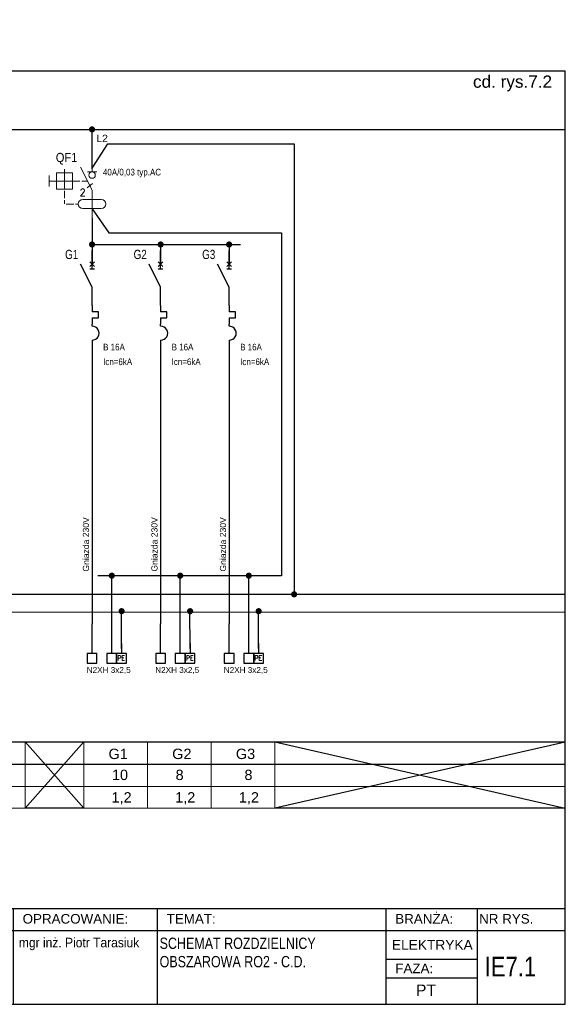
# Model space of a CAD drawing. Header units: millimetres. Extents: x 83969 to 164243, y -22860 to 4849.
# Tile 22 of 116: x 163450 to 163495, y -22377 to -22296. Entities that reach past the tile are written whole.
import ezdxf
from ezdxf.enums import TextEntityAlignment as Align

# ---------------------------------------------------------------- set-up
doc = ezdxf.new("R2010")
doc.units = ezdxf.units.MM
doc.linetypes.add('DASHED', pattern=[19.05, 12.7, -6.35])
doc.layers.get('0').update_dxf_attribs({"color": 251, "lineweight": 0})
for name, color, linetype in [('! GB N', 5, 'Continuous'), ('! GB Odbiory', 7, 'Continuous'), ('! GB Opis', 7, 'Continuous'), ('! GB PE', 96, 'Continuous'), ('! GB Przewody', 7, 'Continuous'), ('! GB Zabezpieczenia', 7, 'Continuous'), ('!TABELKA', 7, 'Continuous'), ('2DE_TXTART', 7, 'Continuous'), ('2DE_TXTCAR', 7, 'Continuous'), ('2DE_TXTFUN', 7, 'Continuous'), ('2DE_TXTLNK', 7, 'Continuous'), ('2DE_TXTMAN', 7, 'Continuous'), ('2DE_TXTNUM', 7, 'Continuous'), ('2DE_TXTORD', 7, 'Continuous'), ('2DE_TXTOTH', 7, 'Continuous'), ('2DE_TXTPFN', 7, 'Continuous'), ('2DE_TXTPIN', 7, 'Continuous'), ('B_strefy', 253, 'Continuous'), ('ROZDZIELNICE', 7, 'Continuous')]:
    doc.layers.add(name, color=color, linetype=linetype)
for name, color, linetype, lineweight in [('2DE_OBJ_Hager', 7, 'Continuous', 18), ('E_schematy 2', 3, 'Continuous', 20), ('E_TXT', 3, 'Continuous', 25), ('TABELA', 7, 'Continuous', 0)]:
    doc.layers.add(name, color=color, linetype=linetype, lineweight=lineweight)
doc.styles.add('Arial', font='arial.ttf')
doc.styles.add('CP_ATTR', font='ROMANS.SHX')
doc.styles.add('CP_ELATT', font='cp_simplex.shx')
doc.styles.add('CP_ELATT_IT', font='cp_simplex.shx', dxfattribs={"oblique": 15})
doc.styles.add('Romans', font='romans.shx', dxfattribs={"width": 0.8})
doc.styles.get("Standard").update_dxf_attribs({"font": 'arial.ttf'})

# ---------------------------------------------------------------- blocks, each defined once
blk = doc.blocks.new('ramka A4')
at = {"linetype": 'ByBlock', "ltscale": 10}
blk.add_line((7.46, 199.45), (7.46, 205.66), dxfattribs=at)
for p, q in [((0.08, 0), (0.08, 195)), ((0.08, 195), (287.46, 195)), ((287.46, 0), (287.46, 195)), ((0.08, 20), (287.46, 20)), ((89.13, 20), (89.13, 0)), ((130.5, 20), (130.5, 0)), ((172.08, 20), (172.08, 0)), ((202.17, 20), (202.17, 0)), ((249.93, 20), (249.93, 0)), ((269.04, 20), (269.04, 0)), ((0.08, 15.39), (287.46, 15.39)), ((0.08, 0), (287.46, 0))]:
    blk.add_line(p, q)
for points in [[(249.93, 9.44), (269.04, 9.44)], [(249.93, 5.53), (269.04, 5.53)]]:
    blk.add_lwpolyline(points)
at = {"layer": '!TABELKA', "style": 'Arial'}
for s, height, width, p in [('DOSTOSOWANIE BUDYNKU DO OBOWIĄZUJĄCYCH PRZEPISÓW  Z ZAKRESU ', 1.9, 0.8, (1.3, 12.7)), ('mgr inż. Ireneusz Lewczuk', 2, 0.9, (89.41, 12.16)), ('mgr inż. Wiesław Kołodziej', 2, 0.9, (131.59, 12.94)), ('OCHRONY P.POŻ  w ramach zadania p/n:  „Modernizacja obiektów użytkowanych przez ', 1.9, 0.8, (1.3, 10.19)), ('mgr inż. Piotr Tarasiuk', 2, 0.9, (173.3, 11.9)), ('MAZ/0390/POOE/08', 2, 0.9, (89.3, 8.42)), ('MAZ/0315/POOE/15', 2, 0.9, (131.47, 9.06)), ('Mazowiecki Urząd Wojewódzki w Warszawie” ul. 11go Listopada 2; 05-220 Zielonka ', 1.9, 0.8, (1.3, 7.67)), ('DZ. EW. NR 7; 8; 9; 10; 11; 12; 13; 14 obr. 5-20-07 nr obrębu: 0030; nazwa jedn: 143404_1', 1.9, 0.8, (1.3, 4.84)), ('W SPECJALNOŚCI INSTALACYJNEJ W ZAKRESIE ', 1.5, 0.8, (89.57, 5.62)), ('W SPECJALNOŚCI INSTALACYJNEJ W ZAKRESIE ', 1.5, 0.8, (131.3, 5.62)), ('SIECI, INSTALACJI I URZĄDZEŃ ELEKTRYCZNYCH ', 1.5, 0.8, (89.57, 3.29)), ('SIECI, INSTALACJI I URZĄDZEŃ ELEKTRYCZNYCH ', 1.5, 0.8, (131.3, 3.29)), ('I ELEKTROENERGETYCZNYCH', 1.5, 0.8, (89.57, 1.22)), ('I ELEKTROENERGETYCZNYCH', 1.5, 0.8, (131.3, 1.22))]:
    blk.add_text(s, height=height, dxfattribs=dict(at, width=width)).set_placement(p)
at = {"style": 'Arial'}
for s, p in [('OBIEKT:', (1.49, 16.86)), ('PROJEKTANT:', (91.09, 16.86)), ('SPRZWDZAJĄCY:', (132.8, 16.86)), ('OPRACOWANIE:', (174.08, 16.86)), ('TEMAT:', (204.17, 16.86)), ('BRANŻA:', (251.93, 16.86)), ('NR RYS.', (269.46, 16.86)), ('FAZA:', (251.94, 6.5))]:
    blk.add_text(s, height=2, dxfattribs=at).set_placement(p)
blk = doc.blocks.new('cpelv_niec07_ns0026h')
for p, q in [((0, 2.5), (0, 7.5)), ((0, -2.5), (-3.12, 3.75)), ((0.62, 4.38), (-0.63, 3.12)), ((-0.63, 4.38), (0.62, 3.12)), ((-0.63, 2.5), (0.62, 2.5)), ((0, -7.5), (0, -2.5)), ((0, -7.5), (0, -9.15)), ((1.7, -9.15), (0, -9.15)), ((1.7, -10.85), (1.7, -9.15)), ((0, -10.85), (1.7, -10.85)), ((0, -10.85), (0, -12.5)), ((0, -13.12), (0, -12.5)), ((0, -16.87), (0, -17.5))]:
    blk.add_line(p, q)
at = {"linetype": 'Continuous'}
blk.add_line((0, -17.5), (0, -22.5), dxfattribs=at)
blk.add_arc((0.06, -15), 1.88, 268.2798, 91.7202)
at = {"linetype": 'ByBlock', "style": 'CP_ELATT_IT', "flags": 9}
for tag in ['VOLTAGE', 'IP', 'CURRENT', 'EL-STATUS', 'POWER', 'PRODUCT-TYPE', 'NUMBER', 'GROUP', 'NAME']:
    blk.add_attdef(tag, (1, 0.94), '', height=0.1, dxfattribs=at)
at = {"layer": '2DE_TXTART', "linetype": 'ByBlock', "style": 'CP_ELATT', "width": 0.9, "flags": 8}
blk.add_attdef('ARTICLE', (3, 5.14), '', height=1.8, dxfattribs=at)
at = {"layer": '2DE_TXTCAR', "linetype": 'ByBlock', "style": 'CP_ELATT', "width": 0.8, "flags": 8}
blk.add_attdef('CHARACTER', text='', height=2.5, dxfattribs=at).set_placement((-4, -6.86), align=Align.RIGHT)
at = {"layer": '2DE_TXTFUN', "linetype": 'ByBlock', "style": 'CP_ELATT', "width": 0.9, "flags": 8}
blk.add_attdef('FUNCTION', (3, -3.86), '', height=1.8, dxfattribs=at)
at = {"layer": '2DE_TXTLNK', "linetype": 'ByBlock', "style": 'CP_ELATT_IT', "oblique": 15, "width": 0.8, "flags": 8}
blk.add_attdef('LINK', text='', height=2.5, dxfattribs=at).set_placement((-4, -10.86), align=Align.RIGHT)
at = {"layer": '2DE_TXTMAN', "linetype": 'ByBlock', "style": 'CP_ELATT', "width": 0.9, "flags": 8}
blk.add_attdef('PRODUCER', (3, 2.14), '', height=1.8, dxfattribs=at)
at = {"layer": '2DE_TXTNUM', "linetype": 'ByBlock', "style": 'CP_ELATT', "width": 0.8, "flags": 8}
blk.add_attdef('TAG', text='', height=2.5, dxfattribs=at).set_placement((-4, 5.14), align=Align.RIGHT)
at = {"layer": '2DE_TXTORD', "linetype": 'ByBlock', "style": 'CP_ELATT', "width": 0.9, "flags": 8}
blk.add_attdef('ORDER-NO', (3, -0.86), '', height=1.8, dxfattribs=at)
at = {"layer": '2DE_TXTOTH', "linetype": 'ByBlock', "style": 'CP_ELATT', "width": 0.9, "flags": 8}
blk.add_attdef('OTHER', (3, -6.86), '', height=1.8, dxfattribs=at)
at = {"layer": '2DE_TXTPFN', "linetype": 'ByBlock', "style": 'CP_ELATT', "width": 0.8, "flags": 8}
blk.add_attdef('CF1', (0.5, 8), '', height=1.8, dxfattribs=at)
blk.add_attdef('CF2', text='', height=1.8, dxfattribs=at).set_placement((0.5, -23), align=Align.TOP_LEFT)
at = {"layer": '2DE_TXTPIN', "linetype": 'ByBlock', "style": 'CP_ELATT', "width": 0.8, "flags": 8}
blk.add_attdef('CP1', (-0.8, 5.5), '', height=1.8, rotation=90, dxfattribs=at)
blk.add_attdef('CP2', text='', height=1.8, rotation=90, dxfattribs=at).set_placement((-0.8, -20.5), align=Align.RIGHT)
blk = doc.blocks.new('LISTWA 1_N_PE')
for p, q in [((0, -24), (0, 0)), ((16, -24), (16, -8)), ((24, -16), (24, -24))]:
    blk.add_line(p, q)
for points in [[(-4, -32), (4, -32), (4, -24), (-4, -24)], [(12, -32), (20, -32), (20, -24), (12, -24)], [(20, -32), (28, -32), (28, -24), (20, -24)]]:
    blk.add_lwpolyline(points, close=True)
at = {"style": 'Romans', "width": 0.8}
blk.add_text('PE', height=4, dxfattribs=at).set_placement((20.73, -29.79))
at = {"width": 0.75}
blk.add_attdef('N', (12.85, -30.3), '', height=4, dxfattribs=at)
for tag, p in [('PRZEWÓD', (-4.36, -39.93)), ('MOC', (6.8, -47.63))]:
    blk.add_attdef(tag, p, '', height=4.75)
at = {"flags": 4}
blk.add_attdef('NR ', (9.64, -55.59), '', height=4.75, dxfattribs=at)
blk = doc.blocks.new('A$C61F7E6F3')
blk.add_line((-37.5, 0), (37.5, 0))
blk.add_circle((0, -26.5), 26.5)
blk = doc.blocks.new('cpelv_eiec07_ns0023_p1')
for p, q in [((0, 7.5), (0, 2.5)), ((-7.5, 2.2), (-7.5, 3.2)), ((0, -2.5), (-3.12, 3.75)), ((-11.7, 1.5), (-11.7, -1.5)), ((-11.7, 0), (-9.7, 0)), ((-9.7, 0), (-5.3, 0)), ((-7.5, 2.2), (-7.5, -2.2)), ((-5.3, 0), (-3.3, 0)), ((-2.8, 0), (-1.25, 0)), ((-1.36, -1.85), (0.11, -0.65)), ((0, -2.5), (0, -10)), ((-7.5, -4.7), (-7.5, -2.7)), ((-7.5, -6.2), (-7.5, -5.2)), ((-2.5, -5), (2.5, -5)), ((-7, -6.25), (-5, -6.25)), ((-4.5, -6.25), (-3.75, -6.25)), ((2.5, -7.5), (-2.5, -7.5))]:
    blk.add_line(p, q)
blk.add_lwpolyline([(-9.7, -2.2), (-5.3, -2.2), (-5.3, 2.2), (-9.7, 2.2)], close=True)
for centre, start, end in [((-2.5, -6.25), 90, 270), ((2.5, -6.25), 270, 90)]:
    blk.add_arc(centre, 1.25, start, end)
at = {"xscale": 0.03333333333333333, "yscale": 0.03333333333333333, "zscale": 0.03333333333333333}
blk.add_blockref('A$C61F7E6F3', (0, 2.5), dxfattribs=at)
at = {"style": 'CP_ATTR'}
blk.add_text('2', height=2, dxfattribs=at).set_placement((-3.4, -4.09))
at = {"linetype": 'ByBlock', "style": 'CP_ELATT', "flags": 9}
for tag in ['VOLTAGE', 'TEXT_01', 'NAME', 'GROUP', 'NUMBER', 'PRODUCT-TYPE', 'POWER', 'EL-STATUS', 'CURRENT', 'IP', 'PRODUCER']:
    blk.add_attdef(tag, (1, -1.56), '', height=0.1, dxfattribs=at)
at = {"layer": '2DE_TXTART', "linetype": 'ByBlock', "style": 'CP_ELATT', "width": 0.6, "flags": 8}
for tag, p in [('ARTICLE', (4, 3.55)), ('ARTICLE-1', (4, 0.55)), ('ARTICLE-2', (4, -2.45))]:
    blk.add_attdef(tag, p, '', height=1.8, dxfattribs=at)
at = {"layer": '2DE_TXTCAR', "linetype": 'ByBlock', "style": 'CP_ELATT', "width": 0.6, "flags": 8}
blk.add_attdef('CHARACTER', text='', height=1.8, dxfattribs=at).set_placement((-9, -5.45), align=Align.RIGHT)
at = {"layer": '2DE_TXTFUN', "linetype": 'ByBlock', "style": 'CP_ELATT', "width": 0.6, "flags": 8}
blk.add_attdef('FUNCTION', (4, -5.45), '', height=1.8, dxfattribs=at)
at = {"layer": '2DE_TXTLNK', "linetype": 'ByBlock', "style": 'CP_ELATT_IT', "oblique": 15, "width": 0.6, "flags": 8}
blk.add_attdef('LINK', text='', height=1.8, dxfattribs=at).set_placement((-9, -8.45), align=Align.RIGHT)
at = {"layer": '2DE_TXTNUM', "linetype": 'ByBlock', "style": 'CP_ELATT', "width": 0.6, "flags": 8}
blk.add_attdef('TAG', text='', height=2.5, dxfattribs=at).set_placement((-4, 5.14), align=Align.RIGHT)
at = {"layer": '2DE_TXTORD', "linetype": 'ByBlock', "style": 'CP_ELATT', "width": 0.6, "flags": 8}
blk.add_attdef('ORDER-NO', (4, 6.55), '', height=1.8, dxfattribs=at)
at = {"layer": '2DE_TXTOTH', "linetype": 'ByBlock', "style": 'CP_ELATT', "width": 0.6, "flags": 8}
blk.add_attdef('OTHER', (4, -8.45), '', height=1.8, dxfattribs=at)
at = {"layer": '2DE_TXTPFN', "linetype": 'ByBlock', "style": 'CP_ELATT', "width": 0.6, "flags": 8}
blk.add_attdef('CF1', (0.5, 8), '', height=1.8, dxfattribs=at)
blk.add_attdef('CF2', text='', height=1.8, dxfattribs=at).set_placement((0.5, -10.5), align=Align.TOP_LEFT)
at = {"layer": '2DE_TXTPIN', "linetype": 'ByBlock', "style": 'CP_ELATT', "width": 0.6, "flags": 8}
blk.add_attdef('CP1', (-0.8, 5.5), '', height=1.8, rotation=90, dxfattribs=at)
blk.add_attdef('CP2', text='', height=1.8, rotation=90, dxfattribs=at).set_placement((-0.8, -9), align=Align.RIGHT)

msp = doc.modelspace()

# ---------------------------------------------------------------- linework, layer by layer
at = {"layer": '! GB N', "ltscale": 2}
msp.add_line((163382.849, -22343.266), (163494.927, -22343.266), dxfattribs=at)
at = {"layer": '! GB N'}
for points in [[(163456.366, -22308.553), (163457.66, -22306.555), (163472.825, -22306.556), (163472.83, -22343.095)], [(163456.366, -22311.866), (163457.72, -22313.819), (163471.8, -22313.819), (163471.8, -22341.75), (163456.842, -22341.75)]]:
    msp.add_lwpolyline(points, dxfattribs=at)
at = {"layer": '! GB N', "color": 5, "linetype": 'DASHED', "ltscale": 2, "const_width": 0.25}
for points in [[(163457.844, -22341.746, 1), (163458.094, -22341.746, 1)], [(163463.427, -22341.746, 1), (163463.677, -22341.746, 1)], [(163469.011, -22341.746, 1), (163469.261, -22341.746, 1)], [(163472.705, -22343.265, 1), (163472.955, -22343.265, 1)]]:
    msp.add_lwpolyline(points, format="xyb", close=True, dxfattribs=at)
at = {"layer": '! GB PE', "ltscale": 2}
msp.add_line((163382.849, -22344.698), (163494.927, -22344.708), dxfattribs=at)
at = {"layer": '! GB Przewody'}
for p, q in [((163456.366, -22307.347), (163456.366, -22305.358)), ((163456.366, -22308.6), (163456.366, -22305.483)), ((163456.366, -22312.616), (163456.366, -22316.371)), ((163456.366, -22314.767), (163468.472, -22314.767)), ((163461.95, -22314.767), (163461.95, -22316.371)), ((163467.534, -22314.767), (163467.534, -22316.371)), ((163456.366, -22324.243), (163456.366, -22345.673)), ((163461.95, -22324.243), (163461.95, -22345.673)), ((163467.534, -22324.243), (163467.534, -22345.673))]:
    msp.add_line(p, q, dxfattribs=at)
at = {"layer": '! GB Przewody', "const_width": 0.25}
for points in [[(163456.241, -22305.394, 1), (163456.491, -22305.394, 1)], [(163456.241, -22314.767, 1), (163456.491, -22314.767, 1)], [(163461.825, -22314.767, 1), (163462.075, -22314.767, 1)], [(163467.409, -22314.767, 1), (163467.659, -22314.767, 1)], [(163458.647, -22344.639, 1), (163458.897, -22344.639, 1)], [(163464.231, -22344.639, 1), (163464.481, -22344.639, 1)], [(163469.815, -22344.639, 1), (163470.065, -22344.639, 1)]]:
    msp.add_lwpolyline(points, format="xyb", close=True, dxfattribs=at)
at = {"layer": '! GB Przewody'}
for points in [[(163382.817, -22305.412), (163494.927, -22305.412)], [(163457.966, -22346.473), (163457.966, -22341.746)], [(163463.55, -22346.473), (163463.55, -22341.746)], [(163469.134, -22346.473), (163469.134, -22341.746)], [(163458.766, -22347.673), (163458.76, -22344.578)], [(163464.35, -22347.673), (163464.343, -22344.578)], [(163469.934, -22347.673), (163469.927, -22344.578)]]:
    msp.add_lwpolyline(points, dxfattribs=at)
at = {"layer": 'B_strefy', "color": 7, "linetype": 'Continuous'}
msp.add_line((163382.849, -22357.091), (163494.927, -22357.091), dxfattribs=at)
at = {"layer": 'E_schematy 2', "color": 7, "linetype": 'Continuous'}
for p, q in [((163450.923, -22355.286), (163450.923, -22360.688)), ((163455.682, -22355.286), (163455.682, -22360.688)), ((163460.87, -22355.286), (163460.87, -22360.652)), ((163460.87, -22355.286), (163460.87, -22360.688)), ((163466.058, -22355.286), (163466.058, -22360.652)), ((163466.058, -22355.286), (163466.058, -22360.688)), ((163471.246, -22355.286), (163471.246, -22360.652)), ((163471.246, -22355.286), (163471.246, -22360.688)), ((163382.849, -22357.091), (163494.927, -22357.091)), ((163382.849, -22357.091), (163494.927, -22357.091)), ((163382.849, -22358.921), (163494.927, -22358.921)), ((163382.849, -22360.688), (163494.927, -22360.688))]:
    msp.add_line(p, q, dxfattribs=at)
at = {"layer": 'ROZDZIELNICE'}
for points in [[(163382.849, -22355.286), (163494.927, -22355.286)], [(163450.923, -22355.286), (163455.682, -22360.688), (163450.923, -22360.688), (163455.682, -22355.286)], [(163471.246, -22355.286), (163494.927, -22360.688), (163471.246, -22360.652), (163494.927, -22355.286)]]:
    msp.add_lwpolyline(points, dxfattribs=at)

# ---------------------------------------------------------------- block references
at = {"layer": '! GB Odbiory'}
ref = msp.add_blockref('LISTWA 1_N_PE', (163456.366, -22345.673), dxfattribs=dict(at, xscale=0.1, yscale=0.1, zscale=0.1))
ref.add_attrib('PRZEWÓD', 'N2XH 3x2,5', (163455.931, -22349.666), dxfattribs={"layer": '0', "height": 0.4752, "style": 'Arial'})
ref = msp.add_blockref('LISTWA 1_N_PE', (163461.95, -22345.673), dxfattribs=dict(at, xscale=0.1, yscale=0.1, zscale=0.1))
ref.add_attrib('PRZEWÓD', 'N2XH 3x2,5', (163461.514, -22349.666), dxfattribs={"layer": '0', "height": 0.4752, "style": 'Arial'})
ref = msp.add_blockref('LISTWA 1_N_PE', (163467.534, -22345.673), dxfattribs=dict(at, xscale=0.1, yscale=0.1, zscale=0.1))
ref.add_attrib('PRZEWÓD', 'N2XH 3x2,5', (163467.098, -22349.667), dxfattribs={"layer": '0', "height": 0.4752, "style": 'Arial'})
at = {"layer": '! GB Zabezpieczenia'}
ref = msp.add_blockref('cpelv_niec07_ns0026h', (163456.366, -22317.496), dxfattribs=dict(at, xscale=0.3, yscale=0.3, zscale=0.3))
ref.add_attrib('TAG', 'G1', dxfattribs={"layer": '2DE_TXTNUM', "color": 7, "linetype": 'ByBlock', "height": 0.75, "style": 'CP_ELATT', "width": 0.8, "flags": 8}).set_placement((163455.238, -22315.953), align=Align.RIGHT)
ref.add_attrib('ARTICLE', 'B 16A', (163457.266, -22323.393), dxfattribs={"layer": '2DE_TXTART', "color": 7, "linetype": 'ByBlock', "height": 0.54, "style": 'CP_ELATT', "width": 0.9, "flags": 8})
ref.add_attrib('PRODUCER', 'Icn=6kA', (163457.266, -22324.592), dxfattribs={"layer": '2DE_TXTMAN', "color": 7, "linetype": 'ByBlock', "height": 0.54, "style": 'CP_ELATT', "width": 0.9, "flags": 8})
ref = msp.add_blockref('cpelv_niec07_ns0026h', (163461.95, -22317.496), dxfattribs=dict(at, xscale=0.3, yscale=0.3, zscale=0.3))
ref.add_attrib('TAG', 'G2', dxfattribs={"layer": '2DE_TXTNUM', "color": 7, "linetype": 'ByBlock', "height": 0.75, "style": 'CP_ELATT', "width": 0.8, "flags": 8}).set_placement((163460.821, -22315.953), align=Align.RIGHT)
ref.add_attrib('ARTICLE', 'B 16A', (163462.85, -22323.393), dxfattribs={"layer": '2DE_TXTART', "color": 7, "linetype": 'ByBlock', "height": 0.54, "style": 'CP_ELATT', "width": 0.9, "flags": 8})
ref.add_attrib('PRODUCER', 'Icn=6kA', (163462.85, -22324.592), dxfattribs={"layer": '2DE_TXTMAN', "color": 7, "linetype": 'ByBlock', "height": 0.54, "style": 'CP_ELATT', "width": 0.9, "flags": 8})
ref = msp.add_blockref('cpelv_niec07_ns0026h', (163467.534, -22317.496), dxfattribs=dict(at, xscale=0.3, yscale=0.3, zscale=0.3))
ref.add_attrib('TAG', 'G3', dxfattribs={"layer": '2DE_TXTNUM', "color": 7, "linetype": 'ByBlock', "height": 0.75, "style": 'CP_ELATT', "width": 0.8, "flags": 8}).set_placement((163466.405, -22315.953), align=Align.RIGHT)
ref.add_attrib('ARTICLE', 'B 16A', (163468.434, -22323.393), dxfattribs={"layer": '2DE_TXTART', "color": 7, "linetype": 'ByBlock', "height": 0.54, "style": 'CP_ELATT', "width": 0.9, "flags": 8})
ref.add_attrib('PRODUCER', 'Icn=6kA', (163468.434, -22324.592), dxfattribs={"layer": '2DE_TXTMAN', "color": 7, "linetype": 'ByBlock', "height": 0.54, "style": 'CP_ELATT', "width": 0.9, "flags": 8})
at = {"layer": '!TABELKA', "xscale": 0.3900000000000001, "yscale": 0.3900000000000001, "zscale": 0.3900000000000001}
msp.add_blockref('ramka A4', (163382.817, -22376.664), dxfattribs=at)
at = {"layer": '2DE_OBJ_Hager'}
ref = msp.add_blockref('cpelv_eiec07_ns0023_p1', (163456.366, -22309.597), dxfattribs=dict(at, xscale=0.3, yscale=0.3, zscale=0.3))
ref.add_attrib('ARTICLE', '40A/0,03 typ.AC', (163457.253, -22309.143), dxfattribs={"layer": '2DE_TXTART', "linetype": 'ByBlock', "height": 0.54, "style": 'CP_ELATT', "width": 0.9, "flags": 8})
ref.add_attrib('TAG', 'QF1', dxfattribs={"layer": '2DE_TXTNUM', "linetype": 'ByBlock', "height": 0.75, "style": 'CP_ELATT', "width": 0.9, "flags": 8}).set_placement((163455.166, -22308.056), align=Align.RIGHT)

# ---------------------------------------------------------------- texts
at = {"layer": '! GB Opis', "style": 'Arial'}
msp.add_text('cd. rys.7.2', height=1, dxfattribs=at).set_placement((163493.85, -22301.999), align=Align.RIGHT)
for p in [(163456.114, -22341.411), (163461.697, -22341.41), (163467.281, -22341.41)]:
    msp.add_text('Gniazda 230V', height=0.5, rotation=90, dxfattribs=at).set_placement(p)
at = {"layer": '! GB Zabezpieczenia', "color": 1, "linetype": 'Continuous', "style": 'Arial'}
msp.add_text('L2', height=0.6, dxfattribs=at).set_placement((163456.721, -22306.424))
at = {"layer": 'E_TXT', "color": 7, "linetype": 'Continuous', "style": 'Arial'}
for s, height, p in [('G1', 0.8438, (163457.708, -22356.685)), ('G2', 0.8438, (163462.895, -22356.685)), ('G3', 0.8438, (163468.083, -22356.685)), ('10', 0.8438, (163457.984, -22358.395)), ('8', 0.844, (163463.172, -22358.395)), ('8', 0.844, (163468.781, -22358.395)), ('1,2', 0.8438, (163457.949, -22360.226)), ('1,2', 0.8438, (163463.137, -22360.226)), ('1,2', 0.8438, (163468.325, -22360.226))]:
    msp.add_text(s, height=height, dxfattribs=at).set_placement(p)
at = {"layer": 'TABELA', "style": 'Arial'}
for s, height, width, p in [('SCHEMAT ROZDZIELNICY ', 0.92198, 0.79, (163461.87, -22372.154)), ('OBSZAROWA RO2 - C.D.', 0.92198, 0.79, (163461.87, -22373.649)), ('IE7.1', 1.6065, 0.8, (163488.36, -22374.397))]:
    msp.add_text(s, height=height, dxfattribs=dict(at, width=width)).set_placement(p)
for s, height, p in [('ELEKTRYKA', 0.8, (163480.799, -22372.219)), ('PT', 0.922, (163482.752, -22375.976))]:
    msp.add_text(s, height=height, dxfattribs=at).set_placement(p)

doc.saveas('drawing.dxf')
